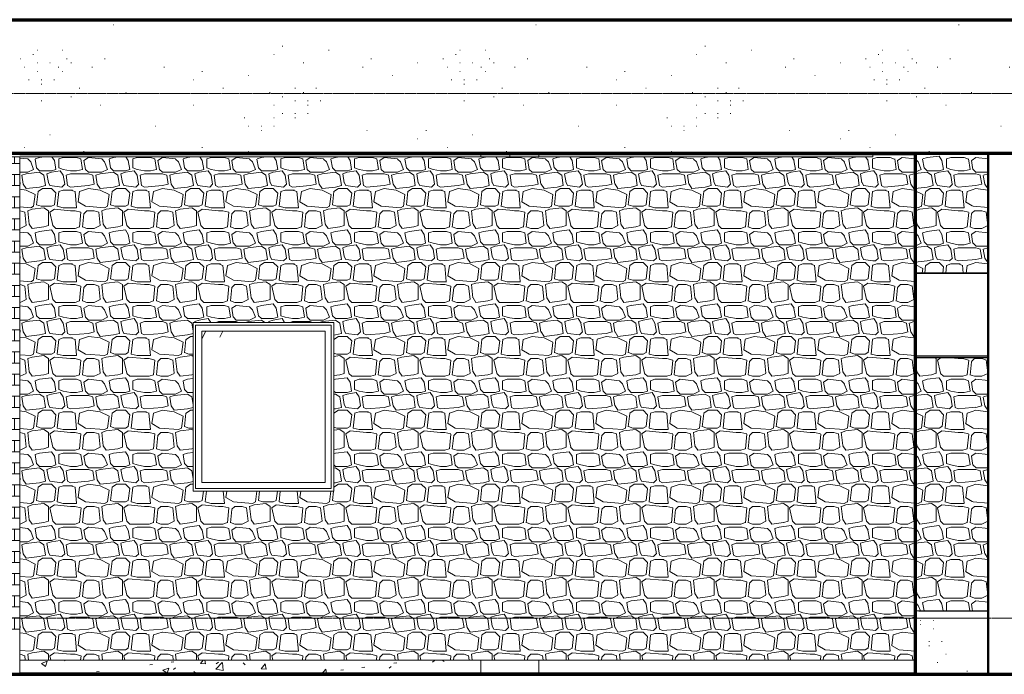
# Model space of a CAD drawing. Header units: inches. Extents: x -634 to 498, y -36 to 183.
# Tile 14 of 16: x 37 to 317, y -16 to 170. Entities that reach past the tile are written whole.
import ezdxf

# ---------------------------------------------------------------- set-up
doc = ezdxf.new("R2010")
doc.units = ezdxf.units.IN
doc.header["$MEASUREMENT"] = 0
doc.linetypes.add('Center 1_4_', pattern=[0.53125, 0.25, -0.09375, 0.09375, -0.09375])
for name, color, linetype, lineweight in [('A-CLNG', 13, 'Continuous', 9), ('A-COLS', 52, 'Continuous', 9), ('A-DETL', 90, 'Continuous', 9), ('A-DETL-THIN', 151, 'Continuous', 9), ('A-FLOR', 192, 'Continuous', 9), ('A-FLOR-LEVL', 51, 'Continuous', 9), ('A-GLAZ', 151, 'Continuous', 9), ('A-ROOF', 132, 'Continuous', 9), ('A-WALL', 90, 'Continuous', 9), ('A-WALL-PATT', 111, 'Continuous', 9)]:
    doc.layers.add(name, color=color, linetype=linetype, lineweight=lineweight)
pattern_1 = [(0, (9.514, 47.664), (0, 21), [1.26, -19.74]), (0, (9.514, 67.824), (0, 21), [1.68, -19.32]), (0, (9.514, 64.044), (0, 21), [1.68, -19.32]), (0, (9.514, 63.204), (0, 21), [5.04, -15.96]), (4.764, (9.514, 59.424), (-5e-05, 20.9995), [5.057, -247.816]), (4.764, (30.514, 59.424), (-5e-05, 20.9995), [5.057, -247.816]), (4.764, (51.514, 59.424), (-5e-05, 20.9995), [5.057, -247.816]), (4.764, (72.514, 59.424), (-5e-05, 20.9995), [5.057, -247.816]), (4.764, (93.514, 59.424), (-5e-05, 20.9995), [5.057, -247.816]), (4.764, (114.514, 59.424), (-5e-05, 20.9995), [5.057, -247.816]), (4.764, (135.514, 59.424), (-5e-05, 20.9995), [5.057, -247.816]), (4.764, (156.514, 59.424), (-5e-05, 20.9995), [5.057, -247.816]), (4.764, (177.514, 59.424), (-5e-05, 20.9995), [5.057, -247.816]), (4.764, (198.514, 59.424), (-5e-05, 20.9995), [5.057, -247.816]), (4.764, (219.514, 59.424), (-5e-05, 20.9995), [5.057, -247.816]), (4.764, (240.514, 59.424), (-5e-05, 20.9995), [5.057, -247.816]), (0, (9.514, 58.584), (0, 21), [0.554, -20.446]), (0, (9.514, 52.704), (0, 21), [1.26, -19.74]), (0, (9.514, 53.544), (0, 21), [0.554, -20.446]), (279.462, (13.294, 66.984), (-0.00021, 20.99967), [2.555, -125.183]), (279.462, (16.654, 62.784), (-0.00021, 20.99967), [2.555, -125.183]), (279.462, (28.414, 62.784), (-0.00021, 20.99967), [2.555, -125.183]), (278.13, (22.954, 62.784), (0.00018, 21.000081), [2.97, -145.523]), (111.801, (20.014, 64.464), (-4e-05, 20.99991), [2.262, -110.827]), (111.801, (41.014, 64.464), (-4e-05, 20.99991), [2.262, -110.827]), (90, (27.154, 64.884), (-21, 1e-15), [2.52, -18.48]), (262.875, (20.434, 57.324), (-0.000254, 21.000197), [3.386, -165.921]), (261.87, (12.034, 58.164), (-0.00018, 21.000081), [2.97, -145.523]), (264.289, (27.154, 58.164), (-0.000249, 21.00026), [4.221, -206.826]), (270, (24.214, 52.704), (21, 1e-15), [4.2, -16.8]), (263.66, (13.294, 51.864), (4e-05, 21.000432), [3.803, -186.36]), (276.34, (18.334, 52.704), (-4e-05, 21.000432), [3.803, -186.36]), (279.462, (20.434, 67.404), (-0.00021, 20.99967), [2.555, -125.183]), (279.462, (25.894, 66.984), (-0.00021, 20.99967), [2.555, -125.183]), (278.13, (29.254, 62.784), (0.00018, 21.000081), [2.97, -145.523]), (279.462, (23.794, 63.204), (-0.00021, 20.99967), [2.555, -125.183]), (262.875, (26.314, 57.744), (-0.000254, 21.000197), [3.386, -165.921]), (282.529, (24.634, 52.284), (0.000363, 21.00017), [3.872, -189.738]), (282.529, (45.634, 52.284), (0.00036, 21.00017), [3.872, -189.738]), (276.34, (17.494, 52.284), (-4e-05, 21.000432), [3.803, -186.36]), (264.289, (12.454, 52.284), (-0.000249, 21.00026), [4.221, -206.826]), (279.462, (15.814, 62.784), (-0.00021, 20.99967), [2.555, -125.183]), (263.66, (21.274, 58.164), (4e-05, 21.000432), [3.803, -186.36]), (275.194, (10.774, 58.164), (-0.000114, 21.000219), [4.639, -227.314]), (0, (21.694, 64.044), (0, 21), [3.36, -17.64]), (6.34, (17.914, 63.204), (-4e-05, 21.0004), [3.803, -186.36]), (6.34, (38.914, 63.204), (-4e-05, 21.0004), [3.803, -186.36]), (6.34, (59.914, 63.204), (-4e-05, 21.0004), [3.803, -186.36]), (6.34, (80.914, 63.204), (-4e-05, 21.0004), [3.803, -186.36]), (6.34, (101.914, 63.204), (-4e-05, 21.0004), [3.803, -186.36]), (6.34, (122.914, 63.204), (-4e-05, 21.0004), [3.803, -186.36]), (6.34, (143.914, 63.204), (-4e-05, 21.0004), [3.803, -186.36]), (6.34, (164.914, 63.204), (-4e-05, 21.0004), [3.803, -186.36]), (6.34, (185.914, 63.204), (-4e-05, 21.0004), [3.803, -186.36]), (9.462, (25.054, 63.624), (-0.0002, 20.9997), [2.555, -125.183]), (9.462, (46.054, 63.624), (-0.0002, 20.9997), [2.555, -125.183]), (9.462, (67.054, 63.624), (-0.0002, 20.9997), [2.555, -125.183]), (9.462, (88.054, 63.624), (-0.0002, 20.9997), [2.555, -125.183]), (9.462, (109.054, 63.624), (-0.0002, 20.9997), [2.555, -125.183]), (9.462, (130.054, 63.624), (-0.0002, 20.9997), [2.555, -125.183]), (352.875, (24.634, 59.844), (-0.0003, 21.0002), [3.386, -165.921]), (352.875, (45.634, 59.844), (-0.0003, 21.0002), [3.386, -165.921]), (352.875, (66.634, 59.844), (-0.0003, 21.0002), [3.386, -165.921]), (352.875, (87.634, 59.844), (-0.0003, 21.0002), [3.386, -165.921]), (352.875, (108.634, 59.844), (-0.0003, 21.0002), [3.386, -165.921]), (352.875, (129.634, 59.844), (-0.0003, 21.0002), [3.386, -165.921]), (352.875, (150.634, 59.844), (-0.0003, 21.0002), [3.386, -165.921]), (352.875, (171.634, 59.844), (-0.0003, 21.0002), [3.386, -165.921]), (348.69, (28.414, 64.464), (0.0004, 20.9997), [2.142, -104.938]), (348.69, (49.414, 64.464), (0.0004, 20.9997), [2.142, -104.938]), (348.69, (70.414, 64.464), (0.0004, 20.9997), [2.142, -104.938]), (348.69, (91.414, 64.464), (0.0004, 20.9997), [2.142, -104.938]), (348.69, (112.414, 64.464), (0.0004, 20.9997), [2.142, -104.938]), (0, (28.414, 58.584), (0, 21), [2.1, -18.9]), (0, (22.534, 59.004), (0, 21), [2.52, -18.48]), (0, (22.114, 53.964), (0, 21), [2.94, -18.06]), (0, (28.414, 53.544), (0, 21), [2.1, -18.9]), (354.806, (25.894, 53.124), (0.0001, 21.0002), [4.639, -227.314]), (354.806, (46.894, 53.124), (0.0001, 21.0002), [4.639, -227.314]), (354.806, (67.894, 53.124), (0.0001, 21.0002), [4.639, -227.314]), (354.806, (88.894, 53.124), (0.0001, 21.0002), [4.639, -227.314]), (354.806, (109.894, 53.124), (0.0001, 21.0002), [4.639, -227.314]), (354.806, (130.894, 53.124), (0.0001, 21.0002), [4.639, -227.314]), (354.806, (151.894, 53.124), (0.0001, 21.0002), [4.639, -227.314]), (354.806, (172.894, 53.124), (0.0001, 21.0002), [4.639, -227.314]), (354.806, (193.894, 53.124), (0.0001, 21.0002), [4.639, -227.314]), (354.806, (214.894, 53.124), (0.0001, 21.0002), [4.639, -227.314]), (354.806, (235.894, 53.124), (0.0001, 21.0002), [4.639, -227.314]), (0, (26.314, 47.664), (0, 21), [4.2, -16.8]), (7.125, (19.594, 47.664), (0.0003, 21.0002), [3.386, -165.921]), (7.125, (40.594, 47.664), (0.0003, 21.0002), [3.386, -165.921]), (7.125, (61.594, 47.664), (0.0003, 21.0002), [3.386, -165.921]), (7.125, (82.594, 47.664), (0.0003, 21.0002), [3.386, -165.921]), (7.125, (103.594, 47.664), (0.0003, 21.0002), [3.386, -165.921]), (7.125, (124.594, 47.664), (0.0003, 21.0002), [3.386, -165.921]), (7.125, (145.594, 47.664), (0.0003, 21.0002), [3.386, -165.921]), (7.125, (166.594, 47.664), (0.0003, 21.0002), [3.386, -165.921]), (7.125, (19.594, 53.124), (0.0003, 21.0002), [3.386, -165.921]), (7.125, (40.594, 53.124), (0.0003, 21.0002), [3.386, -165.921]), (7.125, (61.594, 53.124), (0.0003, 21.0002), [3.386, -165.921]), (7.125, (82.594, 53.124), (0.0003, 21.0002), [3.386, -165.921]), (7.125, (103.594, 53.124), (0.0003, 21.0002), [3.386, -165.921]), (7.125, (124.594, 53.124), (0.0003, 21.0002), [3.386, -165.921]), (7.125, (145.594, 53.124), (0.0003, 21.0002), [3.386, -165.921]), (7.125, (166.594, 53.124), (0.0003, 21.0002), [3.386, -165.921]), (0, (14.134, 47.664), (0, 21), [2.1, -18.9]), (355.601, (13.714, 53.964), (-0.0003, 20.9999), [5.476, -268.33]), (355.601, (34.714, 53.964), (-0.0003, 20.9999), [5.476, -268.33]), (355.601, (55.714, 53.964), (-0.0003, 20.9999), [5.476, -268.33]), (355.601, (76.714, 53.964), (-0.0003, 20.9999), [5.476, -268.33]), (355.601, (97.714, 53.964), (-0.0003, 20.9999), [5.476, -268.33]), (355.601, (118.714, 53.964), (-0.0003, 20.9999), [5.476, -268.33]), (355.601, (139.714, 53.964), (-0.0003, 20.9999), [5.476, -268.33]), (355.601, (160.714, 53.964), (-0.0003, 21), [5.476, -268.33]), (355.601, (181.714, 53.964), (-0.0003, 21), [5.476, -268.33]), (355.601, (202.714, 53.964), (-0.0003, 21), [5.476, -268.33]), (355.601, (223.714, 53.964), (-0.0003, 20.9999), [5.476, -268.33]), (355.601, (244.714, 53.964), (-0.0003, 20.9999), [5.476, -268.33]), (355.601, (265.714, 53.964), (-0.0003, 20.9999), [5.476, -268.33]), (352.875, (14.554, 59.004), (-0.0003, 21.0002), [3.386, -165.921]), (352.875, (35.554, 59.004), (-0.0003, 21.0002), [3.386, -165.921]), (352.875, (56.554, 59.004), (-0.0003, 21.0002), [3.386, -165.921]), (352.875, (77.554, 59.004), (-0.0003, 21.0002), [3.386, -165.921]), (352.875, (98.554, 59.004), (-0.0003, 21.0002), [3.386, -165.921]), (352.875, (119.554, 59.004), (-0.0003, 21.0002), [3.386, -165.921]), (352.875, (140.554, 59.004), (-0.0003, 21.0002), [3.386, -165.921]), (352.875, (161.554, 59.004), (-0.0003, 21.0002), [3.386, -165.921]), (6.34, (17.914, 59.004), (-4e-05, 21.0004), [3.803, -186.36]), (6.34, (38.914, 59.004), (-4e-05, 21.0004), [3.803, -186.36]), (6.34, (59.914, 59.004), (-4e-05, 21.0004), [3.803, -186.36]), (6.34, (80.914, 59.004), (-4e-05, 21.0004), [3.803, -186.36]), (6.34, (101.914, 59.004), (-4e-05, 21.0004), [3.803, -186.36]), (6.34, (122.914, 59.004), (-4e-05, 21.0004), [3.803, -186.36]), (6.34, (143.914, 59.004), (-4e-05, 21.0004), [3.803, -186.36]), (6.34, (164.914, 59.004), (-4e-05, 21.0004), [3.803, -186.36]), (6.34, (185.914, 59.004), (-4e-05, 21.0004), [3.803, -186.36]), (278.13, (12.454, 67.404), (0.00018, 21.000081), [2.97, -145.523]), (0, (14.554, 63.624), (0, 21), [3.78, -17.22]), (353.66, (14.554, 67.824), (4e-05, 21.0004), [3.803, -186.36]), (353.66, (35.554, 67.824), (4e-05, 21.0004), [3.803, -186.36]), (353.66, (56.554, 67.824), (4e-05, 21.0004), [3.803, -186.36]), (353.66, (77.554, 67.824), (4e-05, 21.0004), [3.803, -186.36]), (353.66, (98.554, 67.824), (4e-05, 21.0004), [3.803, -186.36]), (353.66, (119.554, 67.824), (4e-05, 21.0004), [3.803, -186.36]), (353.66, (140.554, 67.824), (4e-05, 21.0004), [3.803, -186.36]), (353.66, (161.554, 67.824), (4e-05, 21.0004), [3.803, -186.36]), (353.66, (182.554, 67.824), (4e-05, 21.0004), [3.803, -186.36]), (7.125, (21.694, 67.824), (0.0003, 21.0002), [3.386, -165.921]), (7.125, (42.694, 67.824), (0.0003, 21.0002), [3.386, -165.921]), (7.125, (63.694, 67.824), (0.0003, 21.0002), [3.386, -165.921]), (7.125, (84.694, 67.824), (0.0003, 21.0002), [3.386, -165.921]), (7.125, (105.694, 67.824), (0.0003, 21.0002), [3.386, -165.921]), (7.125, (126.694, 67.824), (0.0003, 21.0002), [3.386, -165.921]), (7.125, (147.694, 67.824), (0.0003, 21.0002), [3.386, -165.921]), (7.125, (168.694, 67.824), (0.0003, 21.0002), [3.386, -165.921]), (0, (28.414, 67.824), (0, 21), [2.1, -18.9]), (194.036, (16.234, 60.264), (-0.0002, 21), [1.732, -84.854]), (194.036, (37.234, 60.264), (-0.0002, 21), [1.732, -84.854]), (194.036, (58.234, 60.264), (-0.0002, 21), [1.732, -84.854]), (194.036, (79.234, 60.264), (-0.0002, 21), [1.732, -84.854]), (296.565, (24.214, 60.684), (-0.00043, 20.9998), [0.939, -46.018]), (225, (28.834, 60.264), (-2e-15, 20.99966), [1.188, -28.511]), (0, (14.134, 52.704), (0, 21), [2.1, -18.9]), (153.435, (30.514, 59.424), (0.0004, 20.9998), [0.939, -46.018]), (153.435, (51.514, 59.424), (0.0004, 20.9998), [0.939, -46.018]), (198.435, (30.514, 63.204), (0.0003, 20.9997), [1.328, -65.08]), (198.435, (51.514, 63.204), (0.0003, 20.9997), [1.328, -65.08]), (198.435, (72.514, 63.204), (0.0003, 20.9997), [1.328, -65.08]), (341.565, (14.554, 63.204), (-0.0003, 20.9997), [1.328, -65.08]), (341.565, (35.554, 63.204), (-0.0003, 20.9997), [1.328, -65.08]), (341.565, (56.554, 63.204), (-0.0003, 20.9997), [1.328, -65.08]), (326.31, (21.694, 63.624), (-0.0003, 21.0001), [1.514, -74.202]), (326.31, (42.694, 63.624), (-0.0003, 21.0001), [1.514, -74.202]), (326.31, (63.694, 63.624), (-0.0003, 21.0001), [1.514, -74.202]), (303.69, (25.054, 68.244), (0.0003, 21.0001), [1.514, -74.202]), (303.69, (46.054, 68.244), (0.0003, 21.0001), [1.514, -74.202]), (315, (18.334, 67.404), (0, 20.99966), [1.188, -28.511]), (341.565, (11.194, 67.824), (-0.0003, 20.9997), [1.328, -65.08]), (341.565, (32.194, 67.824), (-0.0003, 20.9997), [1.328, -65.08]), (341.565, (53.194, 67.824), (-0.0003, 20.9997), [1.328, -65.08]), (326.31, (22.954, 53.544), (-0.0003, 21.0001), [1.514, -74.202]), (326.31, (43.954, 53.544), (-0.0003, 21.0001), [1.514, -74.202]), (326.31, (64.954, 53.544), (-0.0003, 21.0001), [1.514, -74.202]), (341.565, (16.234, 52.704), (-0.0003, 20.9997), [1.328, -65.08]), (341.565, (37.234, 52.704), (-0.0003, 20.9997), [1.328, -65.08]), (341.565, (58.234, 52.704), (-0.0003, 20.9997), [1.328, -65.08]), (315, (25.054, 59.004), (0, 20.99966), [1.782, -27.917]), (135, (21.694, 64.044), (2e-15, 20.99966), [1.188, -28.511]), (161.565, (28.414, 64.464), (-0.0003, 20.9997), [1.328, -65.08]), (161.565, (49.414, 64.464), (-0.0003, 20.9997), [1.328, -65.08]), (161.565, (70.414, 64.464), (-0.0003, 20.9997), [1.328, -65.08]), (135, (14.554, 63.624), (2e-15, 20.99966), [1.188, -28.511]), (123.69, (17.914, 59.004), (0.0003, 21.0001), [1.514, -74.202]), (123.69, (38.914, 59.004), (0.0003, 21.0001), [1.514, -74.202]), (149.036, (13.714, 53.964), (0.0003, 20.9995), [2.449, -120.001]), (149.036, (34.714, 53.964), (0.0003, 20.9995), [2.449, -120.001]), (149.036, (55.714, 53.964), (0.0003, 20.9995), [2.449, -120.001]), (149.036, (76.714, 53.964), (0.0003, 20.9995), [2.449, -120.001]), (149.036, (97.714, 53.964), (0.0003, 20.9995), [2.449, -120.001]), (161.565, (22.114, 53.964), (-0.0003, 20.9997), [1.328, -65.08]), (161.565, (43.114, 53.964), (-0.0003, 20.9997), [1.328, -65.08]), (161.565, (64.114, 53.964), (-0.0003, 20.9997), [1.328, -65.08]), (165.964, (28.414, 53.544), (0.0002, 21), [1.732, -84.854]), (165.964, (49.414, 53.544), (0.0002, 21), [1.732, -84.854]), (165.964, (70.414, 53.544), (0.0002, 21), [1.732, -84.854]), (165.964, (91.414, 53.544), (0.0002, 21), [1.732, -84.854]), (135, (26.314, 47.664), (2e-15, 20.99966), [1.188, -28.511]), (123.69, (19.594, 47.664), (0.0003, 21.0001), [1.514, -74.202]), (123.69, (40.594, 47.664), (0.0003, 21.0001), [1.514, -74.202]), (161.565, (14.134, 47.664), (-0.0003, 20.9997), [1.328, -65.08]), (161.565, (35.134, 47.664), (-0.0003, 20.9997), [1.328, -65.08]), (161.565, (56.134, 47.664), (-0.0003, 20.9997), [1.328, -65.08]), (18.435, (10.774, 47.664), (0.0003, 20.9997), [1.328, -65.08]), (18.435, (31.774, 47.664), (0.0003, 20.9997), [1.328, -65.08]), (18.435, (52.774, 47.664), (0.0003, 20.9997), [1.328, -65.08]), (18.435, (22.954, 48.084), (0.0003, 20.9997), [1.328, -65.08]), (18.435, (43.954, 48.084), (0.0003, 20.9997), [1.328, -65.08]), (18.435, (64.954, 48.084), (0.0003, 20.9997), [1.328, -65.08]), (26.565, (25.054, 53.964), (-0.0004, 20.9998), [0.939, -46.018]), (26.565, (46.054, 53.964), (-0.0004, 20.9998), [0.939, -46.018]), (26.565, (19.174, 53.544), (-0.0004, 20.9998), [0.939, -46.018]), (26.565, (40.174, 53.544), (-0.0004, 20.9998), [0.939, -46.018]), (14.036, (21.694, 59.424), (-0.0002, 21), [1.732, -84.854]), (14.036, (42.694, 59.424), (-0.0002, 21), [1.732, -84.854]), (14.036, (63.694, 59.424), (-0.0002, 21), [1.732, -84.854]), (14.036, (84.694, 59.424), (-0.0002, 21), [1.732, -84.854]), (18.435, (25.054, 64.044), (0.0003, 20.9997), [1.328, -65.08]), (18.435, (46.054, 64.044), (0.0003, 20.9997), [1.328, -65.08]), (18.435, (67.054, 64.044), (0.0003, 20.9997), [1.328, -65.08]), (14.036, (11.194, 64.044), (-0.0002, 21), [1.732, -84.854]), (14.036, (32.194, 64.044), (-0.0002, 21), [1.732, -84.854]), (14.036, (53.194, 64.044), (-0.0002, 21), [1.732, -84.854]), (14.036, (74.194, 64.044), (-0.0002, 21), [1.732, -84.854]), (26.565, (18.334, 63.624), (-0.0004, 20.9998), [1.878, -45.079]), (26.565, (39.334, 63.624), (-0.0004, 20.9998), [1.878, -45.079]), (0, (9.514, 53.544), (0, 21), [1.68, -19.32]), (26.565, (16.234, 47.664), (-0.0004, 20.9998), [1.878, -45.079]), (26.565, (37.234, 47.664), (-0.0004, 20.9998), [1.878, -45.079]), (213.69, (25.894, 53.124), (0.0003, 21.0001), [1.514, -74.202]), (213.69, (46.894, 53.124), (0.0003, 21.0001), [1.514, -74.202]), (213.69, (67.894, 53.124), (0.0003, 21.0001), [1.514, -74.202]), (345.964, (10.774, 52.704), (0.0002, 21), [1.732, -84.854]), (345.964, (31.774, 52.704), (0.0002, 21), [1.732, -84.854]), (345.964, (52.774, 52.704), (0.0002, 21), [1.732, -84.854]), (345.964, (73.774, 52.704), (0.0002, 21), [1.732, -84.854]), (225, (14.134, 52.704), (-2e-15, 20.99966), [1.188, -28.511]), (198.435, (14.554, 59.004), (0.0003, 20.9997), [2.656, -63.752]), (198.435, (35.554, 59.004), (0.0003, 20.9997), [2.656, -63.752]), (198.435, (56.554, 59.004), (0.0003, 20.9997), [2.656, -63.752]), (341.565, (9.514, 58.584), (-0.0003, 20.9997), [1.328, -65.08]), (341.565, (30.514, 58.584), (-0.0003, 20.9997), [1.328, -65.08]), (341.565, (51.514, 58.584), (-0.0003, 20.9997), [1.328, -65.08]), (213.69, (22.534, 59.004), (0.0003, 21.0001), [1.514, -74.202]), (213.69, (43.534, 59.004), (0.0003, 21.0001), [1.514, -74.202]), (213.69, (64.534, 59.004), (0.0003, 21.0001), [1.514, -74.202]), (198.435, (28.414, 58.584), (0.0003, 20.9997), [1.328, -65.08]), (198.435, (49.414, 58.584), (0.0003, 20.9997), [1.328, -65.08]), (198.435, (70.414, 58.584), (0.0003, 20.9997), [1.328, -65.08]), (198.435, (25.054, 63.624), (0.0003, 20.9997), [1.328, -65.08]), (198.435, (46.054, 63.624), (0.0003, 20.9997), [1.328, -65.08]), (198.435, (67.054, 63.624), (0.0003, 20.9997), [1.328, -65.08]), (198.435, (17.914, 63.204), (0.0003, 20.9997), [1.328, -65.08]), (198.435, (38.914, 63.204), (0.0003, 20.9997), [1.328, -65.08]), (198.435, (59.914, 63.204), (0.0003, 20.9997), [1.328, -65.08]), (213.69, (14.554, 67.824), (0.0003, 21.0001), [1.514, -74.202]), (213.69, (35.554, 67.824), (0.0003, 21.0001), [1.514, -74.202]), (213.69, (56.554, 67.824), (0.0003, 21.0001), [1.514, -74.202]), (198.435, (28.414, 67.824), (0.0003, 20.9997), [1.328, -65.08]), (198.435, (49.414, 67.824), (0.0003, 20.9997), [1.328, -65.08]), (198.435, (70.414, 67.824), (0.0003, 20.9997), [1.328, -65.08]), (198.435, (21.694, 67.824), (0.0003, 20.9997), [1.328, -65.08]), (198.435, (42.694, 67.824), (0.0003, 20.9997), [1.328, -65.08]), (198.435, (63.694, 67.824), (0.0003, 20.9997), [1.328, -65.08]), (198.435, (19.594, 53.124), (0.0003, 20.9997), [1.328, -65.08]), (198.435, (40.594, 53.124), (0.0003, 20.9997), [1.328, -65.08]), (198.435, (61.594, 53.124), (0.0003, 20.9997), [1.328, -65.08]), (123.69, (28.414, 62.784), (0.0003, 21.0001), [1.514, -74.202]), (123.69, (49.414, 62.784), (0.0003, 21.0001), [1.514, -74.202]), (333.435, (17.914, 58.584), (0.0004, 20.9998), [2.817, -44.14]), (333.435, (38.914, 58.584), (0.0004, 20.9998), [2.817, -44.14])]
pattern_2 = [(0, (89.91, 88.04), (0, 120), [0.158, -119.842]), (0, (26.31, 50.84), (0, 120), [0.158, -119.842]), (0, (63.51, 48.44), (0, 120), [0.158, -119.842]), (0, (92.31, 79.64), (0, 120), [0.158, -119.842]), (0, (75.51, 139.64), (0, 120), [0.158, -119.842]), (0, (15.51, 138.44), (0, 120), [0.158, -119.842]), (0, (39.51, 106.04), (0, 120), [0.158, -119.842]), (0, (45.51, 101.24), (0, 120), [0.158, -119.842]), (0, (109.11, 113.24), (0, 120), [0.158, -119.842]), (0, (112.71, 112.04), (0, 120), [0.158, -119.842]), (0, (112.71, 113.24), (0, 120), [0.158, -119.842]), (0, (116.31, 113.24), (0, 120), [0.158, -119.842]), (0, (92.31, 115.64), (0, 120), [0.158, -119.842]), (0, (95.91, 114.44), (0, 120), [0.158, -119.842]), (0, (95.91, 115.64), (0, 120), [0.158, -119.842]), (0, (99.51, 115.64), (0, 120), [0.158, -119.842]), (0, (103.11, 109.64), (0, 120), [0.158, -119.842]), (0, (106.71, 108.44), (0, 120), [0.158, -119.842]), (0, (106.71, 109.64), (0, 120), [0.158, -119.842]), (0, (110.31, 109.64), (0, 120), [0.158, -119.842]), (0, (104.31, 112.04), (0, 120), [0.158, -119.842]), (0, (107.91, 110.84), (0, 120), [0.158, -119.842]), (0, (107.91, 112.04), (0, 120), [0.158, -119.842]), (0, (111.51, 112.04), (0, 120), [0.158, -119.842]), (0, (94.71, 110.84), (0, 120), [0.158, -119.842]), (0, (98.31, 109.64), (0, 120), [0.158, -119.842]), (0, (98.31, 110.84), (0, 120), [0.158, -119.842]), (0, (101.91, 110.84), (0, 120), [0.158, -119.842]), (0, (100.71, 116.84), (0, 120), [0.158, -119.842]), (0, (104.31, 115.64), (0, 120), [0.158, -119.842]), (0, (104.31, 116.84), (0, 120), [0.158, -119.842]), (0, (107.91, 116.84), (0, 120), [0.158, -119.842]), (0, (51.51, 113.24), (0, 120), [0.158, -119.842]), (0, (55.11, 112.04), (0, 120), [0.158, -119.842]), (0, (55.11, 113.24), (0, 120), [0.158, -119.842]), (0, (58.71, 113.24), (0, 120), [0.158, -119.842]), (0, (49.11, 119.24), (0, 120), [0.158, -119.842]), (0, (52.71, 118.04), (0, 120), [0.158, -119.842]), (0, (52.71, 119.24), (0, 120), [0.158, -119.842]), (0, (56.31, 119.24), (0, 120), [0.158, -119.842]), (0, (101.91, 139.64), (0, 120), [0.158, -119.842]), (0, (105.51, 138.44), (0, 120), [0.158, -119.842]), (0, (105.51, 139.64), (0, 120), [0.158, -119.842]), (0, (109.11, 139.64), (0, 120), [0.158, -119.842]), (0, (39.51, 152.84), (0, 120), [0.158, -119.842]), (0, (43.11, 151.64), (0, 120), [0.158, -119.842]), (0, (43.11, 152.84), (0, 120), [0.158, -119.842]), (0, (46.71, 152.84), (0, 120), [0.158, -119.842]), (0, (29.91, 124.04), (0, 120), [0.158, -119.842]), (0, (33.51, 122.84), (0, 120), [0.158, -119.842]), (0, (33.51, 124.04), (0, 120), [0.158, -119.842]), (0, (37.11, 124.04), (0, 120), [0.158, -119.842]), (0, (111.51, 143.24), (0, 120), [0.158, -119.842]), (0, (115.11, 142.04), (0, 120), [0.158, -119.842]), (0, (115.11, 143.24), (0, 120), [0.158, -119.842]), (0, (118.71, 143.24), (0, 120), [0.158, -119.842]), (0, (21.51, 124.04), (0, 120), [0.158, -119.842]), (0, (25.11, 122.84), (0, 120), [0.158, -119.842]), (0, (25.11, 124.04), (0, 120), [0.158, -119.842]), (0, (28.71, 124.04), (0, 120), [0.158, -119.842]), (0, (101.91, 154.04), (0, 120), [0.158, -119.842]), (0, (94.71, 150.44), (0, 120), [0.158, -119.842]), (0, (88.71, 155.24), (0, 120), [0.158, -119.842]), (0, (86.31, 152.84), (0, 120), [0.158, -119.842]), (0, (87.51, 120.44), (0, 120), [0.158, -119.842]), (0, (80.31, 116.84), (0, 120), [0.158, -119.842]), (0, (74.31, 121.64), (0, 120), [0.158, -119.842]), (0, (71.91, 119.24), (0, 120), [0.158, -119.842]), (0, (100.71, 107.24), (0, 120), [0.158, -119.842]), (0, (93.51, 103.64), (0, 120), [0.158, -119.842]), (0, (87.51, 108.44), (0, 120), [0.158, -119.842]), (0, (85.11, 106.04), (0, 120), [0.158, -119.842]), (0, (63.51, 120.44), (0, 120), [0.158, -119.842]), (0, (56.31, 116.84), (0, 120), [0.158, -119.842]), (0, (50.31, 121.64), (0, 120), [0.158, -119.842]), (0, (47.91, 119.24), (0, 120), [0.158, -119.842]), (0, (68.31, 131.24), (0, 120), [0.158, -119.842]), (0, (61.11, 127.64), (0, 120), [0.158, -119.842]), (0, (55.11, 132.44), (0, 120), [0.158, -119.842]), (0, (52.71, 130.04), (0, 120), [0.158, -119.842]), (0, (125.91, 127.64), (0, 120), [0.158, -119.842]), (0, (118.71, 124.04), (0, 120), [0.158, -119.842]), (0, (112.71, 128.84), (0, 120), [0.158, -119.842]), (0, (110.31, 126.44), (0, 120), [0.158, -119.842]), (0, (79.11, 97.64), (0, 120), [0.158, -119.842]), (0, (71.91, 94.04), (0, 120), [0.158, -119.842]), (0, (65.91, 98.84), (0, 120), [0.158, -119.842]), (0, (63.51, 96.44), (0, 120), [0.158, -119.842]), (0, (73.11, 108.44), (0, 120), [0.158, -119.842]), (0, (65.91, 104.84), (0, 120), [0.158, -119.842]), (0, (59.91, 109.64), (0, 120), [0.158, -119.842]), (0, (57.51, 107.24), (0, 120), [0.158, -119.842]), (0, (101.91, 132.44), (0, 120), [0.158, -119.842]), (0, (94.71, 128.84), (0, 120), [0.158, -119.842]), (0, (88.71, 133.64), (0, 120), [0.158, -119.842]), (0, (86.31, 131.24), (0, 120), [0.158, -119.842]), (0, (124.71, 80.84), (0, 120), [0.16, -119.84]), (0, (117.51, 77.24), (0, 120), [0.16, -119.84]), (0, (111.51, 82.04), (0, 120), [0.16, -119.84]), (0, (109.11, 79.64), (0, 120), [0.16, -119.84]), (0, (64.71, 77.24), (0, 120), [0.158, -119.842]), (0, (57.51, 73.64), (0, 120), [0.158, -119.842]), (0, (51.51, 78.44), (0, 120), [0.158, -119.842]), (0, (49.11, 76.04), (0, 120), [0.158, -119.842]), (0, (27.51, 102.44), (0, 120), [0.158, -119.842]), (0, (20.31, 98.84), (0, 120), [0.158, -119.842]), (0, (14.31, 103.64), (0, 120), [0.158, -119.842]), (0, (11.91, 101.24), (0, 120), [0.158, -119.842]), (0, (45.51, 137.24), (0, 120), [0.158, -119.842]), (0, (38.31, 133.64), (0, 120), [0.158, -119.842]), (0, (32.31, 138.44), (0, 120), [0.158, -119.842]), (0, (29.91, 136.04), (0, 120), [0.158, -119.842]), (0, (29.91, 157.64), (0, 120), [0.158, -119.842]), (0, (22.71, 154.04), (0, 120), [0.158, -119.842]), (0, (16.71, 158.84), (0, 120), [0.158, -119.842]), (0, (14.31, 156.44), (0, 120), [0.158, -119.842]), (0, (124.71, 161.24), (0, 120), [0.158, -119.842]), (0, (117.51, 157.64), (0, 120), [0.158, -119.842]), (0, (111.51, 162.44), (0, 120), [0.158, -119.842]), (0, (109.11, 160.04), (0, 120), [0.158, -119.842]), (0, (65.91, 80.84), (0, 120), [0.158, -119.842]), (0, (68.31, 83.24), (0, 120), [0.158, -119.842]), (0, (74.31, 78.44), (0, 120), [0.158, -119.842]), (0, (81.51, 82.04), (0, 120), [0.158, -119.842]), (0, (16.71, 113.24), (0, 120), [0.158, -119.842]), (0, (25.11, 113.24), (0, 120), [0.158, -119.842]), (0, (25.11, 116.84), (0, 120), [0.158, -119.842]), (0, (27.51, 119.24), (0, 120), [0.158, -119.842]), (0, (23.91, 120.44), (0, 120), [0.158, -119.842]), (0, (31.11, 121.64), (0, 120), [0.158, -119.842]), (0, (33.51, 120.44), (0, 120), [0.158, -119.842]), (0, (31.11, 118.04), (0, 120), [0.158, -119.842]), (0, (34.71, 116.84), (0, 120), [0.158, -119.842]), (0, (34.71, 118.04), (0, 120), [0.158, -119.842]), (0, (38.31, 118.04), (0, 120), [0.158, -119.842]), (0, (37.11, 121.64), (0, 120), [0.158, -119.842]), (0, (100.71, 142.04), (0, 120), [0.158, -119.842]), (0, (109.11, 142.04), (0, 120), [0.158, -119.842]), (0, (109.11, 145.64), (0, 120), [0.158, -119.842]), (0, (111.51, 148.04), (0, 120), [0.158, -119.842]), (0, (107.91, 149.24), (0, 120), [0.158, -119.842]), (0, (115.11, 150.44), (0, 120), [0.158, -119.842]), (0, (117.51, 149.24), (0, 120), [0.158, -119.842]), (0, (115.11, 146.84), (0, 120), [0.158, -119.842]), (0, (118.71, 145.64), (0, 120), [0.158, -119.842]), (0, (118.71, 146.84), (0, 120), [0.158, -119.842]), (0, (122.31, 146.84), (0, 120), [0.158, -119.842]), (0, (121.11, 150.44), (0, 120), [0.158, -119.842]), (0, (98.31, 91.64), (0, 120), [0.158, -119.842]), (0, (106.71, 91.64), (0, 120), [0.158, -119.842]), (0, (106.71, 95.24), (0, 120), [0.158, -119.842]), (0, (109.11, 97.64), (0, 120), [0.158, -119.842]), (0, (105.51, 98.84), (0, 120), [0.158, -119.842]), (0, (112.71, 100.04), (0, 120), [0.158, -119.842]), (0, (115.11, 98.84), (0, 120), [0.158, -119.842]), (0, (112.71, 96.44), (0, 120), [0.158, -119.842]), (0, (116.31, 95.24), (0, 120), [0.16, -119.84]), (0, (116.31, 96.44), (0, 120), [0.16, -119.84]), (0, (119.91, 96.44), (0, 120), [0.16, -119.84]), (0, (118.71, 100.04), (0, 120), [0.16, -119.84]), (0, (19.11, 90.44), (0, 120), [0.158, -119.842]), (0, (34.71, 88.04), (0, 120), [0.158, -119.842]), (0, (27.51, 79.64), (0, 120), [0.158, -119.842]), (0, (40.71, 90.44), (0, 120), [0.158, -119.842]), (0, (43.11, 79.64), (0, 120), [0.158, -119.842]), (0, (50.31, 86.84), (0, 120), [0.158, -119.842]), (0, (49.11, 89.24), (0, 120), [0.158, -119.842]), (0, (43.11, 146.84), (0, 120), [0.158, -119.842]), (0, (51.51, 148.04), (0, 120), [0.158, -119.842]), (0, (53.91, 150.44), (0, 120), [0.158, -119.842]), (0, (57.51, 156.44), (0, 120), [0.158, -119.842]), (0, (61.11, 158.84), (0, 120), [0.158, -119.842]), (0, (51.51, 157.64), (0, 120), [0.158, -119.842]), (0, (50.31, 158.84), (0, 120), [0.158, -119.842]), (0, (49.11, 161.24), (0, 120), [0.158, -119.842]), (0, (49.11, 155.24), (0, 120), [0.158, -119.842]), (0, (47.91, 156.44), (0, 120), [0.158, -119.842]), (0, (45.51, 157.64), (0, 120), [0.158, -119.842]), (0, (41.91, 161.24), (0, 120), [0.158, -119.842]), (0, (40.71, 160.04), (0, 120), [0.158, -119.842]), (0, (37.11, 158.84), (0, 120), [0.158, -119.842]), (0, (38.31, 156.44), (0, 120), [0.158, -119.842]), (0, (41.91, 157.64), (0, 120), [0.158, -119.842]), (0, (41.91, 155.24), (0, 120), [0.158, -119.842]), (0, (59.91, 145.64), (0, 120), [0.158, -119.842]), (0, (67.11, 149.24), (0, 120), [0.158, -119.842]), (0, (77.91, 156.44), (0, 120), [0.158, -119.842]), (0, (86.31, 145.64), (0, 120), [0.158, -119.842]), (0, (97.11, 70.04), (0, 120), [0.158, -119.842]), (0, (109.11, 62.84), (0, 120), [0.158, -119.842]), (0, (109.11, 55.64), (0, 120), [0.158, -119.842]), (0, (113.91, 58.04), (0, 120), [0.158, -119.842]), (0, (118.71, 56.84), (0, 120), [0.16, -119.84]), (0, (119.91, 61.64), (0, 120), [0.16, -119.84]), (0, (124.71, 56.84), (0, 120), [0.16, -119.84]), (0, (128.31, 59.24), (0, 120), [0.16, -119.84]), (0, (127.11, 66.44), (0, 120), [0.16, -119.84]), (0, (121.11, 70.04), (0, 120), [0.16, -119.84]), (0, (115.11, 67.64), (0, 120), [0.16, -119.84]), (0, (105.51, 70.04), (0, 120), [0.158, -119.842]), (0, (106.71, 67.64), (0, 120), [0.158, -119.842]), (0, (101.91, 64.04), (0, 120), [0.158, -119.842]), (0, (103.11, 60.44), (0, 120), [0.158, -119.842]), (0, (99.51, 60.44), (0, 120), [0.158, -119.842]), (0, (99.51, 59.24), (0, 120), [0.158, -119.842]), (0, (95.91, 60.44), (0, 120), [0.158, -119.842]), (0, (98.31, 62.84), (0, 120), [0.158, -119.842]), (0, (95.91, 64.04), (0, 120), [0.158, -119.842]), (0, (98.31, 67.64), (0, 120), [0.158, -119.842]), (0, (93.51, 67.64), (0, 120), [0.158, -119.842]), (0, (95.91, 71.24), (0, 120), [0.158, -119.842]), (0, (93.51, 70.04), (0, 120), [0.158, -119.842]), (0, (89.91, 68.84), (0, 120), [0.158, -119.842]), (0, (87.51, 65.24), (0, 120), [0.158, -119.842]), (0, (88.71, 62.84), (0, 120), [0.158, -119.842]), (0, (92.31, 61.64), (0, 120), [0.158, -119.842]), (0, (89.91, 59.24), (0, 120), [0.158, -119.842]), (0, (89.91, 55.64), (0, 120), [0.158, -119.842]), (0, (81.51, 55.64), (0, 120), [0.158, -119.842]), (0, (79.11, 66.44), (0, 120), [0.158, -119.842]), (0, (65.91, 55.64), (0, 120), [0.158, -119.842]), (0, (73.11, 64.04), (0, 120), [0.158, -119.842]), (0, (57.51, 66.44), (0, 120), [0.158, -119.842]), (0, (46.71, 59.24), (0, 120), [0.158, -119.842]), (0, (39.51, 55.64), (0, 120), [0.158, -119.842]), (0, (21.51, 65.24), (0, 120), [0.158, -119.842]), (0, (21.51, 67.64), (0, 120), [0.158, -119.842]), (0, (17.91, 66.44), (0, 120), [0.158, -119.842]), (0, (16.71, 68.84), (0, 120), [0.158, -119.842]), (0, (20.31, 70.04), (0, 120), [0.158, -119.842]), (0, (21.51, 71.24), (0, 120), [0.158, -119.842]), (0, (25.11, 67.64), (0, 120), [0.158, -119.842]), (0, (27.51, 66.44), (0, 120), [0.158, -119.842]), (0, (28.71, 65.24), (0, 120), [0.158, -119.842]), (0, (28.71, 71.24), (0, 120), [0.158, -119.842]), (0, (29.91, 68.84), (0, 120), [0.158, -119.842]), (0, (31.11, 67.64), (0, 120), [0.158, -119.842]), (0, (40.71, 68.84), (0, 120), [0.158, -119.842]), (0, (37.11, 66.44), (0, 120), [0.158, -119.842]), (0, (33.51, 60.44), (0, 120), [0.158, -119.842]), (0, (31.11, 58.04), (0, 120), [0.158, -119.842]), (0, (22.71, 56.84), (0, 120), [0.158, -119.842])]

# ---------------------------------------------------------------- blocks, each defined once
blk = doc.blocks.new('Planitar-Fixed - Default 1-5505659-Left')
at = {"layer": 'A-GLAZ'}
h = blk.add_hatch(dxfattribs=at)
h.set_pattern_fill('FP_5', color=256, style=0, pattern_type=2)
h.set_pattern_definition([(63.44, (9.51, 47.24), (-52.16, 156.49), [64.8, -38.88, 64.8, -38.88, -82.426]), (63.44, (9.51, 47.24), (-52.16, 156.49), [-207.36, 0.95, -81.475]), (63.44, (9.51, 47.24), (-52.16, 156.49), [0.95, -206.41, 25.92, -56.506]), (63.44, (6.27, 50.48), (-52.16, 156.49), [51.84, -64.8, 38.88, -38.88, -95.386]), (63.44, (6.27, 50.48), (-52.16, 156.49), [-194.4, 0.95, -94.435]), (63.44, (6.27, 50.48), (-52.16, 156.49), [0.95, -193.45, 45.36, -50.026]), (63.44, (6.27, 60.2), (-52.16, 156.49), [38.88, -77.76, 25.92, -38.88, -108.346]), (63.44, (6.27, 60.2), (-52.16, 156.49), [-181.44, 0.95, -107.395]), (63.44, (6.27, 60.2), (-52.16, 156.49), [0.95, -180.49, 58.32, -50.026]), (63.44, (15.99, 50.48), (-52.16, 156.49), [38.88, -77.76, 32.4, -140.746]), (63.44, (25.71, 60.2), (-52.16, 156.49), [19.44, -97.2, 12.96, -160.186]), (63.44, (9.51, 76.4), (-52.16, 156.49), [12.96, -97.2, 12.96, -51.84, -114.826]), (63.44, (9.51, 76.4), (-52.16, 156.49), [-174.96, 0.95, -113.875]), (63.44, (9.51, 76.4), (-52.16, 156.49), [0.95, -174.01, 32.4, -82.426]), (63.44, (67.83, 66.68), (-52.16, 156.49), [64.8, -97.2, 77.76, -51.32]), (63.44, (67.83, 56.96), (-52.16, 156.49), [90.72, -64.8, 97.2, -38.36]), (63.44, (74.31, 60.2), (-52.16, 156.49), [103.68, -51.84, 77.76, -56.506]), (63.44, (84.03, 69.92), (-52.16, 156.49), [64.8, -90.72, 51.84, -82.426]), (63.44, (74.31, 89.36), (-52.16, 156.49), [32.4, -129.6, 38.88, -88.906]), (63.44, (93.75, 79.64), (-52.16, 156.49), [25.92, -129.6, 25.92, -108.346])])
h.paths.add_polyline_path([(123.8, 38.48), (123.8, 81.52), (88.77, 81.52), (88.77, 38.48), (109.17, 38.48)], flags=0)
for p, q in [((126.29, 84), (86.29, 84)), ((86.29, 84), (86.29, 36)), ((126.29, 36), (126.29, 84)), ((87.03, 36.75), (87.03, 83.25)), ((87.03, 83.25), (125.54, 83.25)), ((88.77, 38.48), (88.77, 81.52)), ((88.77, 81.52), (123.8, 81.52)), ((123.8, 81.52), (123.8, 38.48)), ((125.54, 83.25), (125.54, 36.75)), ((125.54, 36.75), (87.03, 36.75)), ((123.8, 38.48), (88.77, 38.48)), ((86.29, 36), (126.29, 36))]:
    blk.add_line(p, q, dxfattribs=at)

msp = doc.modelspace()

# ---------------------------------------------------------------- hatches: boundary and pattern name
at = {"layer": 'A-WALL-PATT'}
h = msp.add_hatch(dxfattribs=at)
h.set_pattern_fill('FP_6', color=256, style=0, pattern_type=2)
h.set_pattern_definition(pattern_2)
h.paths.add_polyline_path([(33.57, 132), (307.5, 132), (307.5, 170), (33.57, 170)], flags=0)
h = msp.add_hatch(dxfattribs=at)
h.set_pattern_fill('FP_6', color=256, style=0, pattern_type=2)
h.set_pattern_definition(pattern_2)
h.paths.add_polyline_path([(327.5, 132), (327.5, 170), (307.5, 170), (307.5, 132)], flags=0)
h = msp.add_hatch(dxfattribs=at)
h.set_pattern_fill('FP_2', color=256, style=0, pattern_type=2)
h.set_pattern_definition(pattern_1)
h.paths.add_polyline_path([(279.3, -12), (291.3, -12), (291.3, 132), (279.3, 132), (279.3, 47.249)], flags=0)
h = msp.add_hatch(dxfattribs=at)
h.set_pattern_fill('FP_2', color=256, style=0, pattern_type=2)
h.set_pattern_definition(pattern_1)
h.paths.add_polyline_path([(307.338, 2), (307.5, 2), (307.5, 74), (291.3, 74), (291.3, 2)], flags=0)
h.paths.add_polyline_path([(291.3, 98), (307.5, 98), (307.5, 132), (291.3, 132), (291.3, 130.168)], flags=0)
h = msp.add_hatch(dxfattribs=at)
h.set_pattern_fill('FP_2', color=256, style=0, pattern_type=2)
h.set_pattern_definition(pattern_1)
h.paths.add_polyline_path([(324.05, 1.25), (327.5, 1.25), (327.5, 60.382), (324, 60.382), (324.05, 2)], flags=0)
h.paths.add_polyline_path([(312, 2), (312, 74), (307.5, 74), (307.5, 2)], flags=0)
h.paths.add_polyline_path([(307.5, 98), (312, 98), (312, 132), (307.5, 132), (307.5, 130.168)], flags=0)
h.paths.add_polyline_path([(327.5, 98), (327.5, 132), (324, 132), (324, 98)], flags=0)
h = msp.add_hatch(dxfattribs=at)
h.set_pattern_fill('FP_3', color=256, style=0, pattern_type=2)
h.set_pattern_definition([(0, (40.32, 0), (0, 3.15), []), (90, (40.32, 0), (-4.724, 3.15), [3.15, -3.15])])
h.paths.add_polyline_path([(-224.043, -6), (37.07, -6), (37.07, 131), (-270, 131), (-270, -6)], flags=0)
h.paths.add_polyline_path([(-266.5, 8), (-266.5, 14), (-260.5, 14), (-260.5, 8)], flags=0)
h.paths.add_polyline_path([(-15.783, 36), (-25.43, 36), (-25.43, 84), (14.57, 84), (14.57, 36), (5.043, 36)], flags=0)
h.paths.add_polyline_path([(-104.75, 36), (-104.75, 84), (-64.75, 84), (-64.75, 36)], flags=0)
h.paths.add_polyline_path([(-182.75, 36), (-182.75, 84), (-142.75, 84), (-142.75, 36)], flags=0)
h.paths.add_polyline_path([(1.489, 114.514), (-12.617, 114.533), (-12.617, 123.889), (1.758, 123.847), (1.75, 114.514), (1.642, 114.514)], flags=0)
h = msp.add_hatch(dxfattribs=at)
h.set_pattern_fill('FP_2', color=256, style=0, pattern_type=2)
h.set_pattern_definition(pattern_1)
h.paths.add_polyline_path([(37.07, -12), (176.25, -12), (176.25, 131), (37.07, 131), (37.07, 47.249)], flags=0)
h.paths.add_polyline_path([(86.285, 36), (86.285, 84), (126.285, 84), (126.285, 36), (109.174, 36)], flags=0)
h = msp.add_hatch(dxfattribs=at)
h.set_pattern_fill('FP_2', color=256, style=0, pattern_type=2)
h.set_pattern_definition(pattern_1)
h.paths.add_polyline_path([(279.3, -12), (279.3, 131), (176.25, 131), (176.25, -12), (275.782, -12)], flags=0)
h = msp.add_hatch(dxfattribs=at)
h.set_pattern_fill('FP_6', color=256, style=0, pattern_type=2)
h.set_pattern_definition(pattern_2)
h.paths.add_polyline_path([(291.3, -16), (312, -16), (312, 0), (291.3, 0), (291.3, -12)], flags=0)
h = msp.add_hatch(dxfattribs=at)
h.set_pattern_fill('FP_1', color=256, style=0, pattern_type=2)
h.set_pattern_definition([(50, (9.514, 47.244), (17.214, -1.5064), [1.8, -19.8]), (355, (9.514, 47.244), (-3.3303, 18.053), [1.44, -15.84]), (100.451, (10.949, 47.119), (13.884, 16.546), [1.53, -16.827]), (46.184, (9.514, 52.044), (25.6134, -3.9723), [2.7, -29.7]), (96.636, (11.65, 51.713), (22.4316, 23.379), [2.295, -25.241]), (351.184, (9.514, 52.044), (22.432, 23.3792), [2.16, -23.76]), (21, (11.914, 50.844), (14.3254, -9.663), [1.8, -19.8]), (326, (11.914, 50.844), (5.8395, 17.404), [1.44, -15.84]), (71.451, (13.108, 50.039), (20.1648, 7.7403), [1.53, -16.827]), (37.5, (9.514, 47.244), (0.29156, 7.9895), [0.792, -14.856, 0.792, -15.288, -15.9]), (37.5, (9.514, 47.244), (0.29156, 7.9895), [-31.728, 0.792, -15.108]), (7.5, (9.514, 47.244), (6.31344, 9.46605), [0.792, -8.376, 0.792, -14.496, -6.06]), (7.5, (9.514, 47.244), (6.31344, 9.46605), [-24.456, 0.792, -5.268]), (327.5, (4.162, 47.244), (12.8115, -0.5414), [0.792, -5.208, 0.792, -17.928, -24.84]), (327.5, (4.162, 47.244), (12.8115, -0.5414), [-24.72, 0.792, -24.048]), (317.5, (1.762, 47.244), (13.9962, 2.4025), [0.792, -7.008, 0.792, -11.64, -17.64]), (317.5, (1.762, 47.244), (13.9962, 2.4025), [-20.232, 0.792, -16.848])])
h.paths.add_polyline_path([(168, -16), (168, -12), (37.07, -12), (37.07, -16), (109.174, -16)], flags=0)

# ---------------------------------------------------------------- linework, layer by layer
at = {"layer": 'A-CLNG'}
msp.add_line((291.3, 74.5), (312, 74.5), dxfattribs=at)
at = {"layer": 'A-COLS'}
msp.add_line((312, -16), (312, 132), dxfattribs=at)
at = {"layer": 'A-DETL', "lineweight": 70}
for p, q in [((33.5, 170), (327.5, 170)), ((327.5, 132), (33.5, 132)), ((37.07, 132), (291.3, 132)), ((291.3, 132), (291.3, -16)), ((-455.5, -16), (388.5, -16)), ((291.3, -16), (37.07, -16))]:
    msp.add_line(p, q, dxfattribs=at)
at = {"layer": 'A-DETL', "lineweight": 50}
for p, q in [((312, 132), (324, 132)), ((312, -16), (312, 132)), ((324, -16), (312, -16))]:
    msp.add_line(p, q, dxfattribs=at)
at = {"layer": 'A-DETL', "lineweight": 35}
for p, q in [((291.3, 98), (312, 98)), ((291.3, 74), (291.3, 98)), ((312, 98), (312, 74)), ((312, 74), (291.3, 74))]:
    msp.add_line(p, q, dxfattribs=at)
at = {"layer": 'A-DETL', "lineweight": 25}
msp.add_line((292.3, 2), (312, 2), dxfattribs=at)
at = {"layer": 'A-DETL-THIN'}
msp.add_line((289.3, -12), (37.07, -12), dxfattribs=at)
at = {"layer": 'A-FLOR'}
for p, q in [((291.3, 2), (312, 2)), ((312, 0), (291.3, 0))]:
    msp.add_line(p, q, dxfattribs=at)
at = {"layer": 'A-FLOR-LEVL', "linetype": 'Center 1_4_'}
for p, q in [((-634.43, 149), (497.876, 149)), ((-634.43, 132), (396.44, 132)), ((-634.43, 0), (497.876, 0)), ((-634.43, -16), (413.629, -16))]:
    msp.add_line(p, q, dxfattribs=at)
at = {"layer": 'A-ROOF'}
for p, q in [((291.3, 98), (312, 98)), ((312, 74), (291.3, 74))]:
    msp.add_line(p, q, dxfattribs=at)
at = {"layer": 'A-WALL'}
for p, q in [((327.5, 170), (33.57, 170)), ((-455.5, 132), (327.5, 132)), ((168, 131), (168, 132)), ((176.25, 131), (176.25, 132)), ((184.5, 132), (184.5, 131)), ((279.3, 131), (279.3, 132)), ((291.3, 132), (291.3, -16)), ((279.3, 131), (-455.5, 131)), ((37.07, 131), (37.07, -16)), ((86.285, 36), (86.285, 84)), ((86.285, 84), (126.285, 84)), ((126.285, 84), (126.285, 36)), ((126.285, 36), (86.285, 36)), ((291.3, -12), (37.07, -12)), ((168, -16), (168, -12)), ((184.5, -12), (184.5, -16))]:
    msp.add_line(p, q, dxfattribs=at)

# ---------------------------------------------------------------- block references
at = {"layer": 'A-GLAZ'}
msp.add_blockref('Planitar-Fixed - Default 1-5505659-Left', (0, 0), dxfattribs=at)

doc.saveas('drawing.dxf')
